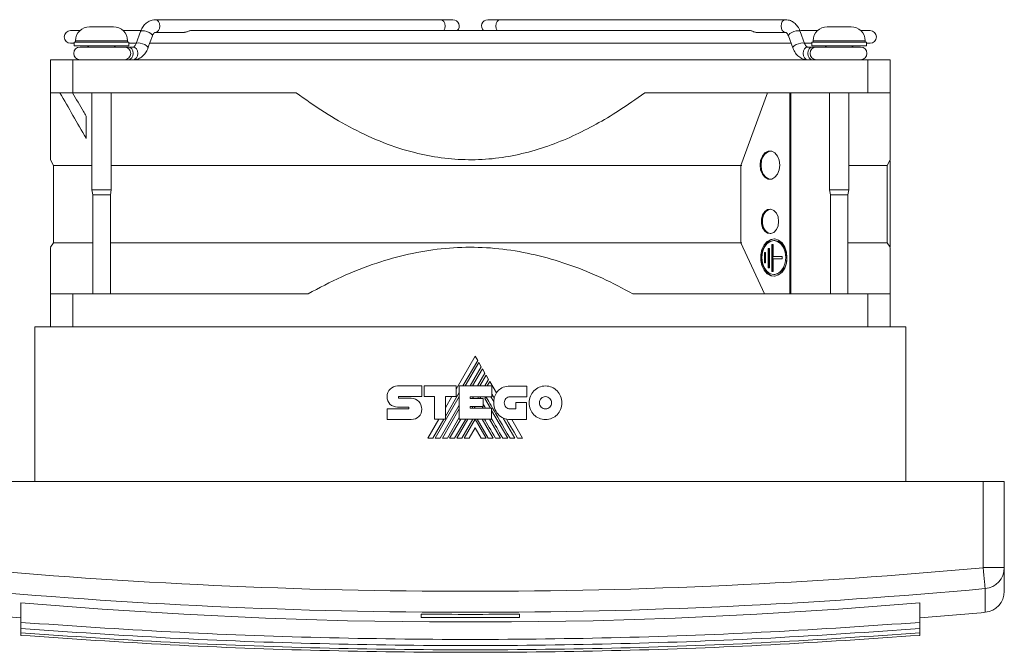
# Model space of a CAD drawing. Header units: millimetres. Extents: x 15 to 390, y 19 to 278.
# Tile 4 of 6: x 140 to 280, y 19 to 109. Entities that reach past the tile are written whole.
import ezdxf

# ---------------------------------------------------------------- set-up
doc = ezdxf.new("R2010")
doc.units = ezdxf.units.MM
doc.linetypes.add('PHANTOM', pattern=[12.7, 6.35, -1.27, 1.27, -1.27, 1.27, -1.27])
doc.layers.add('___VS___', color=7, linetype='Continuous', lineweight=15)

msp = doc.modelspace()

# ---------------------------------------------------------------- linework, layer by layer
at = {"color": 7, "linetype": 'Continuous', "lineweight": 15}
for p, q in [((199.83, 108.81), (159.22, 108.81)), ((201.59, 108.81), (199.83, 108.81)), ((208.32, 108.81), (206.56, 108.81)), ((248.92, 108.81), (208.32, 108.81)), ((148.5, 107.26), (147.17, 107.26)), ((149.87, 107.81), (153.27, 107.81)), ((157.11, 107.26), (154.65, 107.26)), ((157.12, 107.13), (156.49, 105.41)), ((158.18, 104.79), (158.81, 106.52)), ((159.22, 107.01), (163.4, 107.01)), ((243.87, 107.26), (164.27, 107.26)), ((244.75, 107.01), (248.92, 107.01)), ((249.34, 106.52), (249.96, 104.79)), ((251.65, 105.41), (251.03, 107.13)), ((253.5, 107.26), (251.06, 107.26)), ((254.87, 107.81), (258.27, 107.81)), ((260.97, 107.26), (259.65, 107.26)), ((147.17, 105.46), (147.67, 105.46)), ((147.67, 105.61), (147.67, 105.11)), ((147.67, 105.61), (155.47, 105.61)), ((147.87, 105.81), (147.87, 105.61)), ((155.27, 105.61), (155.27, 105.81)), ((155.47, 105.11), (155.47, 105.61)), ((155.47, 105.46), (156.51, 105.46)), ((158.43, 105.46), (249.72, 105.46)), ((251.63, 105.46), (252.67, 105.46)), ((251.65, 105.41), (251.65, 105.41)), ((252.67, 105.61), (252.67, 105.11)), ((252.67, 105.61), (260.47, 105.61)), ((252.87, 105.81), (252.87, 105.61)), ((260.27, 105.61), (260.27, 105.81)), ((260.47, 105.11), (260.47, 105.61)), ((260.47, 105.46), (260.97, 105.46)), ((147.67, 105.11), (155.47, 105.11)), ((154.82, 104.91), (148.52, 104.91)), ((149.57, 105.11), (149.77, 104.91)), ((153.37, 104.91), (153.57, 105.11)), ((155.41, 104.91), (154.82, 104.91)), ((156.08, 104.91), (155.41, 104.91)), ((252.74, 104.91), (252.07, 104.91)), ((252.67, 105.11), (260.47, 105.11)), ((253.32, 104.91), (252.74, 104.91)), ((259.62, 104.91), (253.32, 104.91)), ((254.57, 105.11), (254.77, 104.91)), ((258.37, 104.91), (258.57, 105.11)), ((144.32, 98.41), (144.32, 103.11)), ((144.32, 103.11), (147.5, 103.11)), ((147.5, 98.41), (147.5, 103.11)), ((147.5, 103.11), (260.65, 103.11)), ((260.65, 98.41), (260.65, 103.11)), ((260.65, 103.11), (263.82, 103.11)), ((263.82, 98.41), (263.82, 103.11)), ((144.32, 98.41), (147.5, 98.41)), ((147.5, 98.41), (179.27, 98.41)), ((150.2, 98.41), (150.2, 84.61)), ((152.95, 84.61), (152.95, 98.41)), ((228.88, 98.41), (260.65, 98.41)), ((246.38, 98.41), (242.58, 88.07)), ((249.54, 69.81), (249.54, 98.41)), ((249.68, 69.81), (249.68, 98.41)), ((255.2, 98.41), (255.2, 84.61)), ((257.95, 84.61), (257.95, 98.41)), ((260.65, 98.41), (263.82, 98.41)), ((144.32, 88.88), (144.74, 88.07)), ((263.4, 88.07), (263.82, 88.88)), ((263.82, 76.52), (263.82, 88.77)), ((144.74, 88.07), (144.74, 77.07)), ((144.74, 88.07), (150.2, 88.07)), ((152.95, 88.07), (242.72, 88.07)), ((242.58, 88.07), (242.58, 77.07)), ((257.95, 88.07), (263.4, 88.07)), ((263.4, 77.07), (263.4, 88.07)), ((150.2, 84.61), (150.32, 83.91)), ((150.2, 84.61), (152.95, 84.61)), ((152.82, 83.91), (152.95, 84.61)), ((255.2, 84.61), (255.32, 83.91)), ((255.2, 84.61), (257.95, 84.61)), ((257.82, 83.91), (257.95, 84.61)), ((150.32, 83.91), (150.32, 69.81)), ((150.32, 83.91), (152.82, 83.91)), ((152.82, 69.81), (152.82, 83.91)), ((255.32, 83.91), (255.32, 69.81)), ((255.32, 83.91), (257.82, 83.91)), ((257.82, 69.81), (257.82, 83.91)), ((247.4, 77.37), (247.26, 77.37)), ((144.74, 77.07), (144.32, 76.43)), ((144.74, 77.07), (150.32, 77.07)), ((152.82, 77.07), (242.72, 77.07)), ((242.58, 77.07), (245.94, 69.81)), ((246.65, 76.27), (246.45, 76.27)), ((246.45, 76.27), (246.45, 73.49)), ((246.59, 76.27), (246.59, 73.49)), ((246.65, 73.49), (246.65, 76.27)), ((246.98, 76.83), (247.16, 76.83)), ((246.98, 73), (246.98, 76.83)), ((247.12, 73), (247.12, 76.83)), ((247.16, 76.83), (247.16, 75.12)), ((257.82, 77.07), (263.4, 77.07)), ((263.82, 76.43), (263.4, 77.07)), ((246.08, 75.66), (245.93, 75.66)), ((245.93, 75.66), (245.93, 74.2)), ((246.07, 75.66), (246.07, 74.2)), ((246.08, 74.2), (246.08, 75.66)), ((247.16, 75.12), (248.45, 75.12)), ((247.16, 74.79), (247.16, 73)), ((248.45, 74.79), (247.16, 74.79)), ((248.45, 75.12), (248.45, 74.79)), ((245.93, 74.2), (246.08, 74.2)), ((246.45, 73.49), (246.65, 73.49)), ((247.16, 73), (246.98, 73)), ((247.26, 72.54), (247.4, 72.54)), ((144.32, 65.11), (144.32, 69.81)), ((147.5, 69.81), (144.32, 69.81)), ((147.5, 65.11), (147.5, 69.81)), ((180.96, 69.81), (147.5, 69.81)), ((260.65, 69.81), (227.19, 69.81)), ((260.65, 65.11), (260.65, 69.81)), ((263.82, 69.81), (260.65, 69.81)), ((263.82, 65.11), (263.82, 69.81)), ((142.07, 65.11), (142.07, 43.11)), ((142.07, 65.11), (266.07, 65.11)), ((266.07, 65.11), (266.07, 43.11)), ((204.75, 60.93), (202.03, 56.21)), ((203.02, 56.69), (205.11, 60.31)), ((205.11, 60.31), (204.75, 60.93)), ((205.27, 60.03), (203.35, 56.69)), ((204.06, 56.69), (205.63, 59.41)), ((205.79, 59.14), (204.38, 56.69)), ((205.63, 59.41), (205.27, 60.03)), ((206.15, 58.52), (205.79, 59.14)), ((205.09, 56.69), (206.15, 58.52)), ((206.31, 58.24), (205.41, 56.69)), ((206.13, 56.69), (206.67, 57.61)), ((206.67, 57.61), (206.31, 58.24)), ((193.71, 56.71), (197.14, 56.71)), ((197.14, 56.71), (197.14, 55.18)), ((197.48, 55.18), (197.48, 56.7)), ((197.48, 56.7), (202.03, 56.7)), ((202.03, 56.7), (202.03, 55.19)), ((202.49, 51.98), (202.49, 56.69)), ((202.49, 56.69), (207.13, 56.69)), ((206.82, 57.34), (206.44, 56.69)), ((207.78, 55.69), (206.82, 57.34)), ((207.13, 56.69), (207.13, 55.16)), ((209.72, 56.67), (212.1, 56.67)), ((212.1, 56.67), (212.1, 55.15)), ((192.21, 55.17), (192.21, 55.17)), ((193.91, 55.18), (197.14, 55.18)), ((193.92, 54.94), (195.66, 54.94)), ((198.96, 55.18), (197.48, 55.18)), ((198.96, 51.98), (198.96, 55.18)), ((199.06, 49.26), (202.49, 55.2)), ((200.51, 52.33), (202.49, 55.76)), ((202.03, 55.19), (200.51, 55.19)), ((200.51, 51.98), (200.51, 55.19)), ((201.43, 55.19), (200.51, 53.59)), ((204.03, 55.16), (207.13, 55.16)), ((204.03, 55.16), (204.03, 54.92)), ((204.03, 54.92), (205.88, 54.92)), ((204.39, 54.92), (204.53, 55.16)), ((205.11, 54.92), (205.25, 55.16)), ((205.42, 54.92), (205.57, 55.16)), ((205.88, 54.92), (205.88, 53.76)), ((206.13, 54.89), (206.29, 55.16)), ((206.13, 54.89), (206.92, 53.53)), ((207, 55.16), (207.41, 54.47)), ((212.1, 55.15), (209.72, 55.15)), ((192.21, 53.43), (195.22, 53.43)), ((195.22, 53.68), (193.72, 53.68)), ((199.77, 49.26), (202.49, 53.97)), ((200.09, 49.26), (202.49, 53.41)), ((204.03, 53.76), (205.88, 53.76)), ((204.03, 53.76), (204.03, 53.53)), ((204.03, 53.53), (207.1, 53.53)), ((204.31, 53.53), (204.44, 53.76)), ((204.62, 53.53), (204.76, 53.76)), ((205.75, 53.76), (205.88, 53.53)), ((207.1, 51.98), (207.1, 53.53)), ((209.72, 53.43), (210.54, 53.43)), ((210.54, 53.43), (210.54, 54.34)), ((210.54, 54.34), (212.05, 54.34)), ((212.05, 54.34), (212.05, 51.91)), ((195.66, 51.92), (192.21, 51.92)), ((199.58, 51.98), (198.01, 49.26)), ((198.73, 49.26), (200.31, 51.98)), ((198.96, 51.98), (200.51, 51.98)), ((200.8, 49.26), (202.49, 52.18)), ((201.12, 49.26), (202.69, 51.98)), ((201.83, 49.26), (203.41, 51.98)), ((202.15, 49.26), (203.73, 51.98)), ((202.49, 51.98), (207.1, 51.98)), ((202.86, 49.26), (204.44, 51.98)), ((203.19, 49.26), (204.74, 51.96)), ((206.3, 49.26), (204.74, 51.96)), ((206.62, 49.26), (205.04, 51.98)), ((205.75, 51.98), (207.33, 49.26)), ((206.78, 51.98), (208.35, 49.26)), ((207.1, 53.21), (209.39, 49.26)), ((208.76, 52.12), (210.42, 49.26)), ((212.05, 51.91), (209.74, 51.91)), ((211.49, 49.26), (209.96, 51.91)), ((204.74, 50.72), (203.89, 49.26)), ((204.74, 50.72), (205.59, 49.26)), ((277.07, 43.11), (131.07, 43.11)), ((277.07, 43.11), (280.07, 43.11)), ((277.07, 30.83), (277.07, 43.11)), ((280.07, 43.11), (280.07, 30.83)), ((277.07, 30.83), (280.07, 30.83)), ((280.07, 30.83), (280.07, 27.46)), ((140.07, 25.84), (140.07, 23.03)), ((268.07, 25.84), (268.07, 23.03)), ((197.07, 24.21), (197.07, 23.74)), ((211.07, 23.74), (211.07, 24.21)), ((140.07, 23.03), (140.07, 22.16)), ((142.05, 22.89), (142.53, 22.85)), ((268.07, 23.02), (268.07, 22.16)), ((140.07, 22.16), (140.07, 21.55)), ((140.07, 21.55), (140.07, 21.19)), ((268.07, 22.16), (268.07, 21.55)), ((268.07, 21.55), (268.07, 21.19))]:
    msp.add_line(p, q, dxfattribs=at)
at = {"color": 8, "linetype": 'Continuous', "lineweight": 15}
for p, q in [((147.87, 105.81), (155.27, 105.81)), ((252.87, 105.81), (260.27, 105.81)), ((277.35, 24.48), (277.35, 27.85))]:
    msp.add_line(p, q, dxfattribs=at)
at = {"color": 8, "linetype": 'Continuous', "lineweight": 15, "flags": 128}
for points in [[(159.22, 107.01), (159.47, 107.08), (159.67, 107.28), (159.81, 107.57), (159.86, 107.91), (159.81, 108.26), (159.67, 108.55), (159.47, 108.75), (159.22, 108.81), (159.22, 108.81)], [(200.27, 107.26), (200.28, 107.28), (200.42, 107.57), (200.47, 107.91), (200.42, 108.26), (200.28, 108.55), (200.07, 108.75), (199.83, 108.81)], [(207.88, 107.26), (207.87, 107.28), (207.73, 107.57), (207.68, 107.91), (207.73, 108.26), (207.87, 108.55), (208.07, 108.75), (208.32, 108.81)], [(248.92, 107.01), (248.68, 107.08), (248.47, 107.28), (248.34, 107.57), (248.29, 107.91), (248.34, 108.26), (248.47, 108.55), (248.68, 108.75), (248.92, 108.81), (248.92, 108.81)], [(158.81, 106.52), (158.81, 106.54), (158.77, 106.67), (158.6, 106.83), (158.34, 106.98), (158.01, 107.12), (157.68, 107.21), (157.4, 107.24), (157.2, 107.21), (157.12, 107.13)], [(249.34, 106.52), (249.33, 106.54), (249.38, 106.67), (249.55, 106.83), (249.81, 106.98), (250.13, 107.12), (250.46, 107.21), (250.75, 107.24), (250.95, 107.21), (251.03, 107.13)], [(158.18, 104.79), (158.19, 104.81), (158.14, 104.94), (157.98, 105.1), (157.71, 105.26), (157.39, 105.39), (157.06, 105.48), (156.77, 105.51), (156.57, 105.48), (156.49, 105.41)], [(249.96, 104.79), (249.96, 104.81), (250, 104.94), (250.17, 105.1), (250.44, 105.26), (250.76, 105.39), (251.09, 105.48), (251.37, 105.51), (251.57, 105.48), (251.65, 105.41)], [(155.41, 103.11), (155.65, 103.18), (155.86, 103.38), (156, 103.67), (156.05, 104.01), (156, 104.36), (155.86, 104.65), (155.65, 104.85), (155.41, 104.91), (155.41, 104.91)], [(156.08, 103.11), (156.32, 103.18), (156.53, 103.38), (156.67, 103.67), (156.72, 104.01), (156.67, 104.36), (156.53, 104.65), (156.32, 104.85), (156.08, 104.91), (156.08, 104.91)], [(252.07, 103.11), (251.82, 103.18), (251.62, 103.38), (251.48, 103.67), (251.43, 104.01), (251.48, 104.36), (251.62, 104.65), (251.82, 104.85), (252.07, 104.91), (252.07, 104.91)], [(252.74, 103.11), (252.49, 103.18), (252.29, 103.38), (252.15, 103.67), (252.1, 104.01), (252.15, 104.36), (252.29, 104.65), (252.49, 104.85), (252.74, 104.91), (252.74, 104.91)]]:
    msp.add_lwpolyline(points, dxfattribs=at)
at = {"color": 7, "linetype": 'Continuous', "lineweight": 15, "flags": 128}
for points in [[(248.13, 88.11), (248.04, 87.43), (247.8, 86.83), (247.42, 86.38), (246.96, 86.14), (246.47, 86.14), (246, 86.38), (245.63, 86.83), (245.38, 87.43), (245.3, 88.11), (245.38, 88.8), (245.63, 89.4), (246, 89.85), (246.47, 90.08), (246.96, 90.08), (247.42, 89.85), (247.8, 89.4), (248.04, 88.8), (248.13, 88.11)], [(246.78, 86.12), (246.61, 86.14), (246.15, 86.38), (245.77, 86.83), (245.52, 87.43), (245.44, 88.11), (245.52, 88.8), (245.77, 89.4), (246.15, 89.85), (246.61, 90.08), (246.78, 90.11)], [(245.44, 88.11), (245.52, 87.43), (245.77, 86.83), (246.15, 86.38), (246.61, 86.14), (246.78, 86.12)], [(247.95, 80.11), (247.87, 79.48), (247.63, 78.94), (247.26, 78.55), (246.83, 78.37), (246.37, 78.43), (245.97, 78.72), (245.66, 79.19), (245.5, 79.79), (245.5, 80.44), (245.66, 81.04), (245.97, 81.51), (246.37, 81.8), (246.83, 81.86), (247.26, 81.68), (247.63, 81.29), (247.87, 80.75), (247.95, 80.11)], [(246.78, 78.37), (246.51, 78.43), (246.11, 78.72), (245.8, 79.19), (245.64, 79.79), (245.64, 80.44), (245.8, 81.04), (246.11, 81.51), (246.51, 81.8), (246.78, 81.86)], [(245.62, 80.11), (245.7, 79.48), (245.94, 78.94), (246.3, 78.55), (246.74, 78.37), (246.78, 78.37)], [(249.13, 74.96), (249.05, 75.74), (248.81, 76.46), (248.43, 77.04), (247.94, 77.43), (247.4, 77.61), (246.84, 77.55), (246.32, 77.26), (245.88, 76.77), (245.56, 76.11), (245.4, 75.36), (245.4, 74.56), (245.56, 73.81), (245.88, 73.15), (246.32, 72.66), (246.84, 72.37), (247.4, 72.31), (247.94, 72.48), (248.43, 72.88), (248.81, 73.46), (249.05, 74.18), (249.13, 74.96)], [(247.33, 77.62), (246.98, 77.55), (246.46, 77.26), (246.02, 76.77), (245.7, 76.11), (245.54, 75.36), (245.54, 74.56), (245.7, 73.81), (246.02, 73.15), (246.46, 72.66), (246.98, 72.37), (247.33, 72.3)], [(248.96, 74.96), (248.88, 75.71), (248.64, 76.38), (248.26, 76.91), (247.78, 77.26), (247.26, 77.37), (246.73, 77.26), (246.25, 76.91), (245.87, 76.38), (245.63, 75.71), (245.55, 74.96), (245.63, 74.21), (245.87, 73.54), (246.25, 73.01), (246.73, 72.66), (247.26, 72.54), (247.78, 72.66), (248.26, 73.01), (248.64, 73.54), (248.88, 74.21), (248.96, 74.96)], [(249.1, 74.96), (249.02, 75.71), (248.78, 76.38), (248.4, 76.91), (247.92, 77.26), (247.4, 77.37)], [(210.77, 49.26), (210.29, 50.09), (209.84, 50.86), (209.51, 51.43), (209.2, 51.97)], [(277.07, 30.83), (277.12, 30.28), (277.17, 29.75), (277.22, 29.26), (277.26, 28.82), (277.29, 28.44), (277.32, 28.15), (277.34, 27.95), (277.35, 27.85)], [(268.07, 25.84), (256.48, 24.93), (244.86, 24.2), (233.22, 23.65), (221.57, 23.28), (209.91, 23.1), (198.24, 23.1), (186.58, 23.28), (174.92, 23.65), (163.29, 24.2), (151.67, 24.93), (140.07, 25.84)], [(197.07, 23.74), (198.82, 23.72), (200.57, 23.71), (202.32, 23.71), (204.07, 23.71), (205.82, 23.71), (207.57, 23.71), (209.32, 23.72), (211.07, 23.74)]]:
    msp.add_lwpolyline(points, dxfattribs=at)
at = {"color": 7, "linetype": 'Continuous', "lineweight": 15}
for centre, radius, start, end in [((201.59, 107.91), 0.9, 313.7709, 90), ((206.56, 107.91), 0.9, 90, 226.2291), ((147.17, 106.36), 0.9, 90, 270), ((149.87, 105.81), 2, 90, 180), ((153.27, 105.81), 2, 0, 90), ((254.87, 105.81), 2, 90, 180), ((258.27, 105.81), 2, 0, 90), ((260.97, 106.36), 0.9, 270, 90), ((148.52, 104.01), 0.9, 90, 270), ((154.82, 104.01), 0.9, 270, 90), ((253.32, 104.01), 0.9, 90, 270), ((259.62, 104.01), 0.9, 270, 90), ((247.23, 88.36), 1.8, 104.2087, 187.9423), ((247.16, 80.34), 1.56, 104.0917, 188.4387), ((246.94, 74.68), 2.18, 282.1156, 7.3556), ((210, 54.35), 2.6, 149.0381, 166.8386), ((209.74, 54.25), 2.34, 174.6401, 270), ((204.07, 821.11), 793.65, 264.72247, 275.27753), ((277.08, 30.83), 2.99, 275.1199, 359.8931), ((204.07, 821.11), 796.64, 264.72247, 275.27753), ((277.07, 27.46), 3, 275.2553, 0), ((204.07, 821.11), 800, 264.74471, 265.41143), ((204.07, 821.11), 796.93, 269.49673, 270.50327), ((204.07, 821.11), 800, 274.58857, 275.25529)]:
    msp.add_arc(centre, radius, start, end, dxfattribs=at)
for points, knots in [([(159.22, 108.81), (159.07, 108.8), (158.71, 108.78), (158.18, 108.54), (157.68, 108.13), (157.33, 107.64), (157.18, 107.28), (157.12, 107.13)], [0, 0, 0, 0, 0.162961, 0.387814, 0.613291, 0.847252, 1, 1, 1, 1]), ([(251.03, 107.13), (250.97, 107.27), (250.82, 107.65), (250.45, 108.15), (249.92, 108.57), (249.4, 108.78), (249.06, 108.81), (248.92, 108.81)], [0, 0, 0, 0, 0.145483, 0.40563, 0.633262, 0.853178, 1, 1, 1, 1]), ([(158.81, 106.52), (158.83, 106.58), (158.9, 106.74), (159.04, 106.92), (159.17, 107.01), (159.21, 107.01), (159.22, 107.01)], [0, 0, 0, 0, 0.151975, 0.408246, 0.673921, 1, 1, 1, 1]), ([(164.33, 107.26), (164.32, 107.26), (164.26, 107.27), (164.13, 107.25), (163.95, 107.18), (163.76, 107.1), (163.58, 107.04), (163.46, 107.01), (163.41, 107.02), (163.4, 107.02)], [0, 0, 0, 0, 0.068398, 0.252914, 0.439274, 0.617947, 0.789775, 0.96505, 1, 1, 1, 1]), ([(244.75, 107.01), (244.74, 107.01), (244.7, 107.01), (244.58, 107.04), (244.4, 107.1), (244.21, 107.18), (244.04, 107.24), (243.9, 107.27), (243.84, 107.26), (243.82, 107.26)], [0, 0, 0, 0, 0.00889, 0.195063, 0.380912, 0.558867, 0.732241, 0.911343, 1, 1, 1, 1]), ([(248.92, 107.01), (248.93, 107.01), (248.96, 107.01), (249.04, 106.98), (249.21, 106.81), (249.29, 106.62), (249.34, 106.52)], [0, 0, 0, 0, 0.16079, 0.486523, 0.745544, 1, 1, 1, 1]), ([(156.49, 105.41), (156.47, 105.35), (156.4, 105.19), (156.27, 105.01), (156.13, 104.92), (156.1, 104.91), (156.08, 104.91)], [0, 0, 0, 0, 0.151975, 0.408245, 0.673921, 1, 1, 1, 1]), ([(252.07, 104.91), (252.06, 104.91), (252.03, 104.92), (251.95, 104.95), (251.78, 105.11), (251.7, 105.31), (251.65, 105.41)], [0, 0, 0, 0, 0.160789, 0.486523, 0.745541, 1, 1, 1, 1]), ([(156.08, 103.11), (156.23, 103.12), (156.59, 103.15), (157.12, 103.38), (157.63, 103.8), (157.98, 104.29), (158.13, 104.65), (158.18, 104.79)], [0, 0, 0, 0, 0.162961, 0.387814, 0.61329, 0.847253, 1, 1, 1, 1]), ([(249.96, 104.79), (250.02, 104.66), (250.17, 104.28), (250.54, 103.77), (251.07, 103.36), (251.59, 103.14), (251.93, 103.12), (252.07, 103.11)], [0, 0, 0, 0, 0.145482, 0.4056278, 0.6332606, 0.8531761, 1, 1, 1, 1]), ([(144.32, 88.91), (144.32, 88.91), (144.32, 88.92), (144.32, 89.25), (144.32, 89.88), (144.32, 90.86), (144.32, 92.19), (144.32, 93.79), (144.32, 95.83), (144.32, 97.47), (144.32, 98.41)], [0, 0, 0, 0, 0.0783324, 0.1873075, 0.2962989, 0.4250914, 0.553926, 0.686252, 0.8186103, 1, 1, 1, 1]), ([(149.4, 91.89), (149.39, 91.91), (148.13, 94.08), (146.88, 96.26), (145.63, 98.41)], [0, 0, 0, 0, 0.009089, 1, 1, 1, 1]), ([(147.43, 98.41), (147.96, 97.53), (148.62, 96.42), (149.27, 95.32), (149.4, 95.1)], [0, 0, 0, 0, 0.803757, 1, 1, 1, 1]), ([(179.27, 98.41), (180.6, 97.47), (183.21, 95.61), (187.36, 93.23), (191.64, 91.25), (195.85, 89.87), (199.93, 89.09), (203.79, 88.81), (207.65, 89), (211.43, 89.68), (215.12, 90.77), (218.64, 92.2), (221.99, 93.9), (225.42, 95.94), (227.65, 97.54), (228.88, 98.41)], [0, 0, 0, 0, 0.090716, 0.177788, 0.265007, 0.351871, 0.42323, 0.494835, 0.566156, 0.636947, 0.707989, 0.778884, 0.847641, 0.916416, 1, 1, 1, 1]), ([(263.82, 98.41), (263.82, 97.47), (263.82, 95.61), (263.82, 93.22), (263.82, 91.26), (263.82, 89.86), (263.82, 89.12), (263.82, 88.82), (263.82, 88.9), (263.82, 88.9)], [0, 0, 0, 0, 0.181462, 0.355635, 0.530101, 0.703858, 0.846601, 0.989834, 1, 1, 1, 1]), ([(149.4, 95.1), (149.4, 94.09), (149.4, 93.01), (149.4, 91.96), (149.4, 91.89)], [0, 0, 0, 0, 0.929222, 1, 1, 1, 1]), ([(144.32, 69.81), (144.32, 70.64), (144.32, 72.31), (144.32, 74.04), (144.32, 75.2), (144.32, 75.92), (144.32, 76.36), (144.32, 76.39), (144.32, 76.41)], [0, 0, 0, 0, 0.2198812, 0.4414954, 0.5845569, 0.7275936, 0.8746596, 1, 1, 1, 1]), ([(227.19, 69.81), (225.76, 70.57), (222.89, 72.08), (218.44, 73.9), (213.89, 75.28), (209.28, 76.16), (204.6, 76.53), (199.9, 76.29), (195.26, 75.52), (190.51, 74.19), (185.71, 72.31), (182.54, 70.65), (180.96, 69.81)], [0, 0, 0, 0, 0.099979, 0.19992, 0.296281, 0.392877, 0.48912, 0.585657, 0.682555, 0.7792, 0.889571, 1, 1, 1, 1]), ([(263.82, 76.4), (263.82, 76.37), (263.82, 76.29), (263.82, 75.51), (263.82, 74.19), (263.82, 72.31), (263.82, 70.65), (263.82, 69.81)], [0, 0, 0, 0, 0.1713782, 0.3651588, 0.5584346, 0.779159, 1, 1, 1, 1]), ([(268.07, 23.03), (260.98, 22.55), (246.8, 21.58), (225.45, 20.8), (204.07, 20.52), (182.7, 20.8), (161.35, 21.58), (147.17, 22.55), (140.07, 23.03)], [0, 0, 0, 0, 0.166705, 0.333301, 0.5, 0.666701, 0.833297, 1, 1, 1, 1]), ([(268.07, 22.16), (260.99, 21.67), (246.82, 20.7), (225.47, 19.93), (204.07, 19.65), (182.67, 19.93), (161.32, 20.7), (147.15, 21.67), (140.07, 22.16)], [0, 0, 0, 0, 0.166391, 0.332987, 0.5, 0.667017, 0.833613, 1, 1, 1, 1]), ([(268.07, 21.55), (260.99, 21.06), (246.82, 20.09), (225.47, 19.32), (204.07, 19.04), (182.67, 19.32), (161.32, 20.09), (147.15, 21.06), (140.07, 21.55)], [0, 0, 0, 0, 0.166391, 0.332987, 0.5, 0.667017, 0.833613, 1, 1, 1, 1]), ([(268.07, 21.19), (260.99, 20.71), (246.82, 19.74), (225.47, 18.96), (204.07, 18.69), (182.67, 18.96), (161.32, 19.74), (147.15, 20.71), (140.07, 21.19)], [0, 0, 0, 0, 0.166391, 0.332987, 0.5, 0.667017, 0.833613, 1, 1, 1, 1])]:
    msp.add_open_spline(points, degree=3, knots=knots, dxfattribs=at)
for points in [[(192.21, 55.17), (192.21, 55.59), (192.38, 55.98), (192.65, 56.25)], [(192.65, 56.25), (192.93, 56.53), (193.3, 56.71), (193.71, 56.71)], [(208.04, 56.03), (208.43, 56.43), (208.99, 56.67), (209.72, 56.67)], [(213.11, 55.99), (213.54, 56.42), (214.12, 56.69), (214.76, 56.69)], [(214.76, 56.69), (215.41, 56.69), (215.99, 56.42), (216.42, 55.99)], [(192.61, 54.11), (192.36, 54.35), (192.21, 54.71), (192.21, 55.17)], [(193.85, 55.15), (193.83, 55.12), (193.82, 55.08), (193.82, 55.05)], [(193.82, 55.05), (193.82, 55.02), (193.83, 54.99), (193.85, 54.97)], [(193.91, 55.18), (193.89, 55.18), (193.87, 55.16), (193.85, 55.15)], [(193.85, 54.97), (193.87, 54.95), (193.89, 54.94), (193.92, 54.94)], [(195.66, 54.94), (196.07, 54.94), (196.44, 54.76), (196.72, 54.48)], [(209.72, 49.26), (207.54, 53.01), (206.4, 54.98), (206.3, 55.16)], [(207.47, 54.95), (207.34, 55.18), (207.22, 55.38), (207.13, 55.54)], [(207.41, 54.47), (207.42, 54.63), (207.44, 54.79), (207.47, 54.95)], [(207.78, 55.69), (207.85, 55.81), (207.94, 55.93), (208.04, 56.03)], [(209.14, 54.9), (208.99, 54.74), (208.89, 54.53), (208.89, 54.29)], [(209.72, 55.15), (209.49, 55.15), (209.29, 55.05), (209.14, 54.9)], [(212.43, 54.29), (212.43, 54.95), (212.69, 55.55), (213.11, 55.99)], [(214.16, 54.92), (214.01, 54.76), (213.91, 54.54), (213.91, 54.29)], [(214.76, 55.17), (214.53, 55.17), (214.32, 55.07), (214.16, 54.92)], [(215.36, 54.91), (215.21, 55.07), (215, 55.17), (214.76, 55.17)], [(215.62, 54.29), (215.62, 54.53), (215.52, 54.75), (215.36, 54.91)], [(216.42, 55.99), (216.84, 55.55), (217.1, 54.95), (217.1, 54.29)], [(193.72, 53.68), (193.28, 53.69), (192.89, 53.83), (192.61, 54.11)], [(195.29, 53.64), (195.27, 53.67), (195.25, 53.68), (195.22, 53.68)], [(195.22, 53.43), (195.25, 53.43), (195.28, 53.44), (195.3, 53.46)], [(195.33, 53.54), (195.33, 53.58), (195.31, 53.62), (195.29, 53.64)], [(195.3, 53.46), (195.32, 53.48), (195.33, 53.51), (195.33, 53.54)], [(196.72, 54.48), (196.99, 54.19), (197.16, 53.8), (197.16, 53.37)], [(197.16, 53.37), (197.16, 52.96), (196.99, 52.59), (196.73, 52.34)], [(206.21, 53.53), (206.06, 53.79), (205.95, 53.98), (205.88, 54.12)], [(208.89, 54.29), (208.89, 54.05), (208.99, 53.84), (209.14, 53.68)], [(209.14, 53.68), (209.29, 53.53), (209.49, 53.43), (209.72, 53.43)], [(213.11, 52.6), (212.69, 53.03), (212.43, 53.63), (212.43, 54.29)], [(213.91, 54.29), (213.91, 54.05), (214.01, 53.83), (214.16, 53.67)], [(214.16, 53.67), (214.32, 53.51), (214.53, 53.41), (214.76, 53.41)], [(214.76, 53.41), (215, 53.41), (215.21, 53.51), (215.36, 53.67)], [(215.36, 53.67), (215.52, 53.83), (215.62, 54.05), (215.62, 54.29)], [(217.1, 54.29), (217.1, 53.63), (216.84, 53.03), (216.42, 52.6)], [(196.73, 52.34), (196.45, 52.07), (196.08, 51.92), (195.66, 51.92)], [(207.65, 49.26), (206.99, 50.4), (206.46, 51.31), (206.07, 51.98)], [(208.68, 49.26), (208.05, 50.34), (207.53, 51.25), (207.1, 51.99)], [(214.76, 51.9), (214.12, 51.9), (213.53, 52.16), (213.11, 52.6)], [(216.42, 52.6), (215.99, 52.17), (215.41, 51.9), (214.76, 51.9)]]:
    msp.add_open_spline(points, degree=3, dxfattribs=at)
at = {"layer": '___VS___', "linetype": 'PHANTOM'}
for p, q in [((192.21, 53.43), (192.21, 51.92)), ((198.01, 49.26), (198.73, 49.26)), ((199.06, 49.26), (199.77, 49.26)), ((200.09, 49.26), (200.8, 49.26)), ((201.12, 49.26), (201.83, 49.26)), ((202.15, 49.26), (202.86, 49.26)), ((203.19, 49.26), (203.89, 49.26)), ((205.59, 49.26), (206.3, 49.26)), ((206.62, 49.26), (207.33, 49.26)), ((207.65, 49.26), (208.35, 49.26)), ((208.68, 49.26), (209.39, 49.26)), ((209.72, 49.26), (210.42, 49.26)), ((210.77, 49.26), (211.49, 49.26))]:
    msp.add_line(p, q, dxfattribs=at)

doc.saveas('drawing.dxf')
